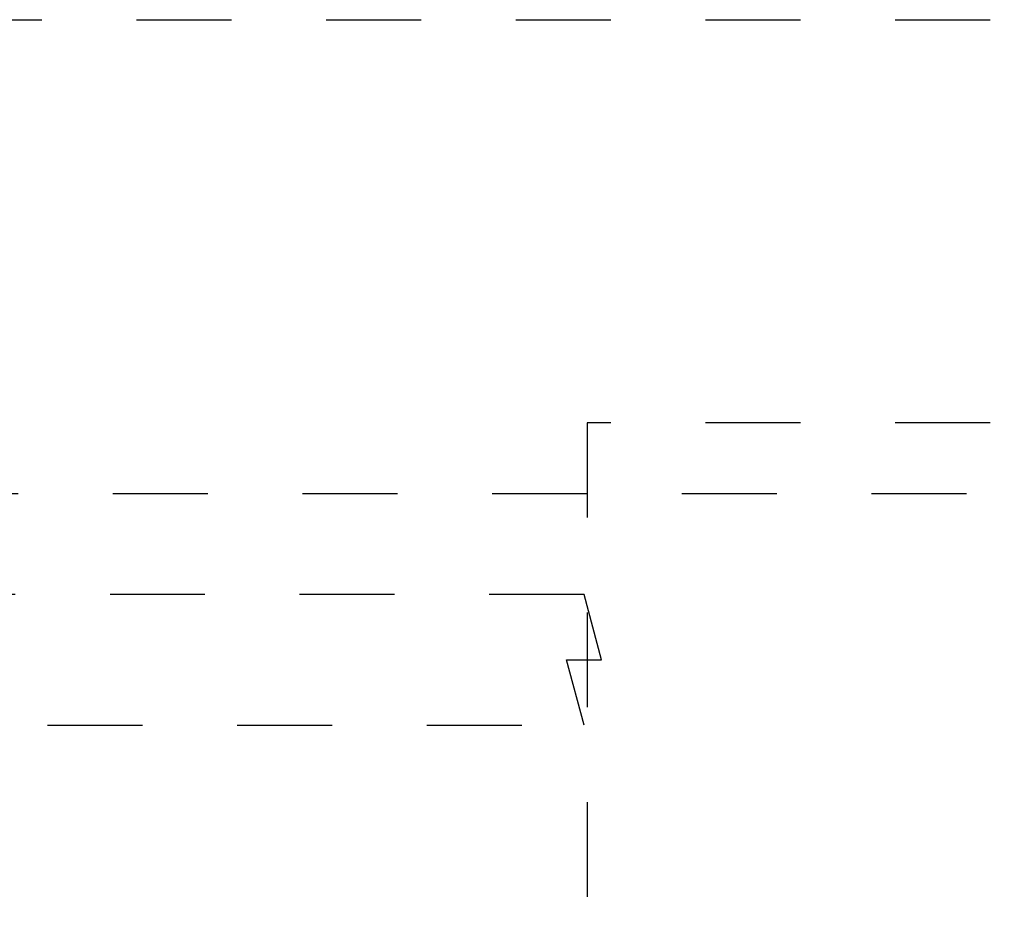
# Model space of a CAD drawing. Header units: inches. Extents: x 1687 to 2505, y -239 to -56.
# Tile 67 of 256: x 1748.123 to 1749.162, y -170.496 to -169.56. Entities that reach past the tile are written whole.
import ezdxf

# ---------------------------------------------------------------- set-up
doc = ezdxf.new("R2010")
doc.units = ezdxf.units.IN
doc.header["$LTSCALE"] = 0.5
doc.header["$MEASUREMENT"] = 0
doc.linetypes.add('HIDDEN', pattern=[0.225, 0.15, -0.075])
doc.layers.add('SID-M-H', color=4, linetype='HIDDEN')

msp = doc.modelspace()

# ---------------------------------------------------------------- linework, layer by layer
at = {"layer": 'SID-M-H'}
for p, q in [((1741.24678, -169.55955), (1754.87178, -169.55955)), ((1748.72178, -169.98455), (1748.72178, -170.65955)), ((1750.74678, -169.98455), (1748.72178, -169.98455)), ((1750.92178, -170.05955), (1741.37178, -170.05955)), ((1748.71868, -170.16565), (1747.75288, -170.16565)), ((1748.73714, -170.23455), (1748.71868, -170.16565)), ((1748.70021, -170.23455), (1748.73714, -170.23455)), ((1748.71868, -170.30345), (1748.70021, -170.23455)), ((1747.75288, -170.30345), (1748.71868, -170.30345))]:
    msp.add_line(p, q, dxfattribs=at)

doc.saveas('drawing.dxf')
